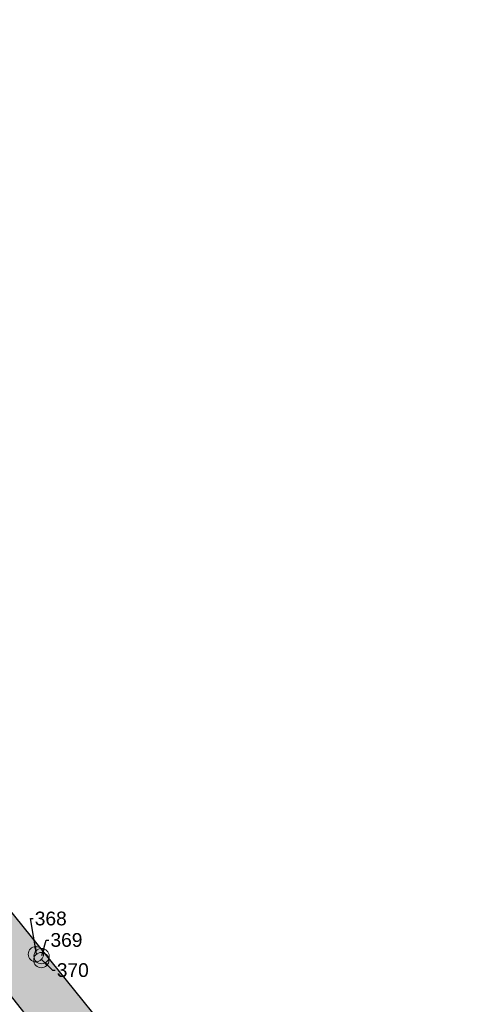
# Model space of a CAD drawing. Extents: x 5550606 to 5555059, y 5709169 to 5713510.
# Tile 9 of 33: x 5550714 to 5550772, y 5711958 to 5712087. Entities that reach past the tile are written whole.
import ezdxf
from ezdxf import colors
from ezdxf.entities.mleader import LeaderData, LeaderLine
from ezdxf.math import Vec2, Vec3

# ---------------------------------------------------------------- set-up
doc = ezdxf.new("R2010")
doc.units = 0
doc.layers.add('z_drzewa', color=96, linetype='Continuous', lineweight=20)
doc.layers.add('z_drzewa-etykiety', color=96, linetype='Continuous', lineweight=9)
doc.layers.add('z_krzewy', color=102, linetype='Continuous')
doc.styles.add('Z_Opisy', font='arial.ttf', dxfattribs={"height": 1.2})

msp = doc.modelspace()

# ---------------------------------------------------------------- hatches: boundary and pattern name
at = {"layer": 'z_krzewy'}
h = msp.add_hatch(dxfattribs=at)
h.set_pattern_fill('GOST_GLASS', color=256, scale=0.2, style=0)
edge = h.paths.add_edge_path(flags=0)
edge.add_arc((5550761.54, 5713012.89), 1, 0, 360)
h.paths.add_polyline_path([(5550767.63, 5713087.78), (5550770.12, 5713087.39), (5550770.07, 5713087.08), (5550767.81, 5713071.02), (5550767.28, 5713066.11), (5550765.8, 5713055.98), (5550762.01, 5713039.19), (5550757.66, 5713008.72), (5550754.17, 5712985.46), (5550748.88, 5712955.64), (5550745.15, 5712930.49), (5550741.24, 5712902.93), (5550740.75, 5712899.67), (5550737.97, 5712900.04), (5550738.57, 5712903.94), (5550742.83, 5712930.84), (5550746.78, 5712955.93), (5550751.53, 5712985.76), (5550755.23, 5713009.36), (5550763.66, 5713063.15), (5550764.1, 5713066.01), (5550764.94, 5713071.22)], flags=16)
edge = h.paths.add_edge_path()
edge.add_line((5550792.87, 5713210.34), (5550791.95, 5713205.42))
edge.add_line((5550791.95, 5713205.42), (5550794.32, 5713205.05))
edge.add_line((5550794.32, 5713205.05), (5550795.09, 5713209.99))
edge.add_line((5550795.09, 5713209.99), (5550792.88, 5713210.33))
edge.add_line((5550731.26, 5712827.38), (5550730.36, 5712822.28))
edge.add_line((5550730.36, 5712822.28), (5550733.33, 5712821.88))
edge.add_line((5550733.33, 5712821.88), (5550734.16, 5712826.99))
edge.add_line((5550734.16, 5712826.99), (5550731.26, 5712827.37))
edge.add_line((5553907.12, 5710758.21), (5553906.77, 5710759.41))
edge.add_line((5553906.77, 5710759.41), (5553906.55, 5710760.38))
edge.add_line((5553906.55, 5710760.38), (5553906.38, 5710761.26))
edge.add_line((5553906.38, 5710761.26), (5553906.22, 5710762.77))
edge.add_line((5553906.22, 5710762.77), (5553906.12, 5710766.51))
edge.add_line((5553906.12, 5710766.51), (5553906.03, 5710771.28))
edge.add_line((5553906.03, 5710771.28), (5553905.92, 5710777.5))
edge.add_line((5553905.92, 5710777.5), (5553905.77, 5710784.82))
edge.add_line((5553905.77, 5710784.82), (5553905.62, 5710794.17))
edge.add_line((5553905.62, 5710794.17), (5553905.32, 5710809.7))
edge.add_line((5553905.32, 5710809.7), (5553903.92, 5710834.46))
edge.add_line((5553903.92, 5710834.46), (5553903.54, 5710838))
edge.add_line((5553903.54, 5710838), (5553905.59, 5710837.61))
edge.add_line((5553905.59, 5710837.61), (5553905.32, 5710833.12))
edge.add_line((5553905.32, 5710833.12), (5553905.19, 5710820.9))
edge.add_line((5553905.19, 5710820.9), (5553906.2, 5710801.94))
edge.add_line((5553906.2, 5710801.94), (5553906.52, 5710791.72))
edge.add_line((5553906.52, 5710791.72), (5553906.84, 5710779.2))
edge.add_line((5553906.84, 5710779.2), (5553907.02, 5710767.56))
edge.add_line((5553907.02, 5710767.56), (5553907.36, 5710763.06))
edge.add_line((5553907.36, 5710763.06), (5553907.82, 5710758.16))
edge.add_line((5553907.82, 5710758.16), (5553907.11, 5710758.21))
h = msp.add_hatch(dxfattribs=at)
h.set_pattern_fill('GOST_GLASS', color=256, scale=0.2, style=0)
h.paths.add_polyline_path([(5550769.12, 5711901.53), (5550752.06, 5711922.62), (5550749.53, 5711925.75), (5550731.85, 5711947.6), (5550720.57, 5711961.55), (5550680.73, 5712010.79), (5550666.97, 5712027.8), (5550648.08, 5712051.15), (5550625.82, 5712078.68), (5550620.33, 5712074.24), (5550628.2, 5712063.72), (5550640.06, 5712047.98), (5550649.73, 5712037.81), (5550658.84, 5712027.83), (5550661.06, 5712024.67), (5550682.85, 5711997.38), (5550699.71, 5711976.36), (5550712.36, 5711960.64), (5550722.41, 5711947.9), (5550763.94, 5711897.14)])

# ---------------------------------------------------------------- linework, layer by layer
at = {"layer": 'z_drzewa'}
for centre in [(5550716.56, 5711964.96), (5550717.27, 5711964.19), (5550717.3, 5711964.71)]:
    msp.add_circle(centre, 1, dxfattribs=at)
at = {"layer": 'z_krzewy'}
msp.add_lwpolyline([(5550769.12, 5711901.53), (5550752.06, 5711922.62), (5550749.53, 5711925.75), (5550731.85, 5711947.6), (5550720.57, 5711961.55), (5550680.73, 5712010.79), (5550666.97, 5712027.8), (5550648.08, 5712051.15), (5550625.82, 5712078.68), (5550620.33, 5712074.24), (5550628.2, 5712063.72), (5550640.06, 5712047.98), (5550649.73, 5712037.81), (5550658.84, 5712027.83), (5550661.06, 5712024.67), (5550682.85, 5711997.38), (5550699.71, 5711976.36), (5550712.36, 5711960.64), (5550722.41, 5711947.9), (5550763.94, 5711897.14)], close=True, dxfattribs=at)

# ---------------------------------------------------------------- leaders
at = {"layer": 'z_drzewa-etykiety'}
ml = msp.add_multileader_mtext('Standard', dxfattribs=at)
ml.set_content('368', color=256, style='Z_Opisy')
ml.set_leader_properties()
ml.build(insert=Vec2(0, 0))
ml.multileader.update_dxf_attribs({"text_right_attachment_type": 6, "dogleg_length": 0.358, "arrow_head_size": 0})
ctx = ml.context
ctx.base_point, ctx.char_height, ctx.arrow_head_size, ctx.landing_gap_size, ctx.plane_origin = Vec3(5550716.21, 5711969.63), 1.8, 0, 0.2, Vec3(5550716.62, 5711965.01)
ctx.right_attachment = 6
notes = []
notes.append((ctx, [(0, (1, 1, 0), (5550715.85, 5711969.63), (1, 0), 0.358, [(0, [(5550716.62, 5711965.01)], 0, [])])]))
ctx.mtext.insert, ctx.mtext.flow_direction = Vec3(5550716.41, 5711970.54), 5
ml = msp.add_multileader_mtext('Standard', dxfattribs=at)
ml.set_content('369', color=256, style='Z_Opisy')
ml.set_leader_properties()
ml.build(insert=Vec2(0, 0))
ml.multileader.update_dxf_attribs({"text_right_attachment_type": 6, "dogleg_length": 0.358, "arrow_head_size": 0})
ctx = ml.context
ctx.base_point, ctx.char_height, ctx.arrow_head_size, ctx.landing_gap_size, ctx.plane_origin = Vec3(5550718.27, 5711966.81), 1.8, 0, 0.2, Vec3(5550717.36, 5711964.77)
ctx.right_attachment = 6
notes.append((ctx, [(1, (1, 1, 0), (5550717.91, 5711966.81), (1, 0), 0.358, [(0, [(5550717.36, 5711964.77)], 0, [])])]))
ctx.mtext.insert, ctx.mtext.flow_direction = Vec3(5550718.47, 5711967.73), 5
ml = msp.add_multileader_mtext('Standard', dxfattribs=at)
ml.set_content('370', color=256, style='Z_Opisy')
ml.set_leader_properties()
ml.build(insert=Vec2(0, 0))
ml.multileader.update_dxf_attribs({"text_right_attachment_type": 6, "dogleg_length": 0.358, "arrow_head_size": 0})
ctx = ml.context
ctx.base_point, ctx.char_height, ctx.arrow_head_size, ctx.landing_gap_size, ctx.plane_origin = Vec3(5550719.1, 5711962.86), 1.8, 0, 0.2, Vec3(5550717.34, 5711964.24)
ctx.right_attachment = 6
notes.append((ctx, [(0, (1, 1, 0), (5550718.75, 5711962.86), (1, 0), 0.358, [(0, [(5550717.34, 5711964.24)], 0, [])])]))
ctx.mtext.insert, ctx.mtext.flow_direction = Vec3(5550719.3, 5711963.78), 5
for ctx, leaders in notes:
    for number, flags, end, landing, length, lines in leaders:
        leader = LeaderData()
        leader.index, (leader.has_last_leader_line, leader.has_dogleg_vector, leader.attachment_direction) = number, flags
        leader.last_leader_point, leader.dogleg_vector, leader.dogleg_length = Vec3(end), Vec3(landing), length
        for number, points, colour, breaks in lines:
            line = LeaderLine()
            line.index, line.vertices, line.color, line.breaks = number, Vec3.list(points), colors.encode_raw_color(colour), breaks
            leader.lines.append(line)
        ctx.leaders.append(leader)

doc.saveas('drawing.dxf')
